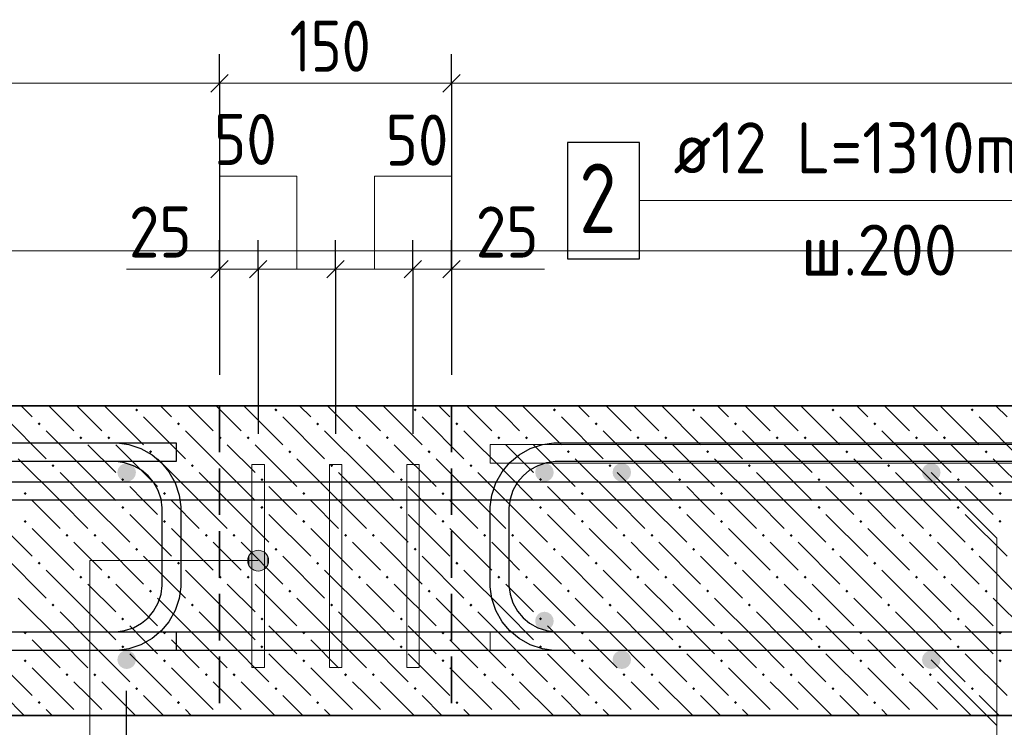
# Model space of a CAD drawing. Header units: millimetres. Extents: x 0 to 42000, y 0 to 29700.
# Tile 58 of 64: x 29885 to 34128, y 16807 to 19854. Entities that reach past the tile are written whole.
import ezdxf

# ---------------------------------------------------------------- set-up
doc = ezdxf.new("R2010")
doc.units = ezdxf.units.MM
doc.linetypes.add('______2', pattern=[270, 200, -70])
for name, color, linetype, lineweight in [('Standard', 7, 'Continuous', 25), ('ЖБ Перекрытие верхний уровень', 7, 'Continuous', 18), ('Обрамление П-обр. равн.', 7, 'Continuous', 25), ('Размерная линия_ общее', 7, 'Continuous', 13), ('Ребро вкладыша арматура S1', 7, 'Continuous', 25), ('Ребро вкладыша арматура поперечная AW', 52, 'Continuous', 25), ('Фоновоя арматура Х1', 7, 'Continuous', 25)]:
    doc.layers.add(name, color=color, linetype=linetype, lineweight=lineweight)
doc.styles.add('ISOCPEUR', font='txt')

msp = doc.modelspace()

# ---------------------------------------------------------------- hatches: boundary and pattern name
at = {"layer": 'Standard', "linetype": 'Continuous', "lineweight": 13, "transparency": 33554687}
for points in [[(30890.5, 17485.9), (30890.5, 17563.3), (30874.3, 17547.1)], [(30913, 17479.6), (30913, 17569.6), (30890.5, 17563.3)], [(30913, 17479.6), (30890.5, 17563.3), (30890.5, 17485.9)], [(30935.5, 17485.9), (30935.5, 17563.3), (30913, 17569.6)], [(30935.5, 17485.9), (30913, 17569.6), (30913, 17479.6)], [(30951.7, 17502.1), (30951.7, 17547.1), (30935.5, 17563.3)], [(30951.7, 17502.1), (30935.5, 17563.3), (30935.5, 17485.9)], [(30874.3, 17502.1), (30874.3, 17547.1), (30868, 17524.6)], [(30890.5, 17485.9), (30874.3, 17547.1), (30874.3, 17502.1)], [(30951.7, 17547.1), (30951.7, 17502.1), (30958, 17524.6)]]:
    msp.add_hatch(color=7, dxfattribs=at).paths.add_polyline_path(points)
at = {"layer": 'ЖБ Перекрытие верхний уровень', "linetype": 'Continuous', "lineweight": 18, "transparency": 33554687}
for points in [[(30382.8, 18173.5), (30389.3, 18180), (30395.8, 18173.5), (30389.3, 18167)], [(30982.8, 18173.5), (30989.3, 18180), (30995.8, 18173.5), (30989.3, 18167)], [(31582.8, 18173.5), (31589.3, 18180), (31595.8, 18173.5), (31589.3, 18167)], [(32182.8, 18173.5), (32189.3, 18180), (32195.8, 18173.5), (32189.3, 18167)], [(32782.8, 18173.5), (32789.3, 18180), (32795.8, 18173.5), (32789.3, 18167)], [(33382.8, 18173.5), (33389.3, 18180), (33395.8, 18173.5), (33389.3, 18167)], [(33982.8, 18173.5), (33989.3, 18180), (33995.8, 18173.5), (33989.3, 18167)], [(29962.8, 18113.5), (29969.3, 18120), (29975.8, 18113.5), (29969.3, 18107)], [(30562.8, 18113.5), (30569.3, 18120), (30575.8, 18113.5), (30569.3, 18107)], [(31162.8, 18113.5), (31169.3, 18120), (31175.8, 18113.5), (31169.3, 18107)], [(31762.8, 18113.5), (31769.3, 18120), (31775.8, 18113.5), (31769.3, 18107)], [(32362.8, 18113.5), (32369.3, 18120), (32375.8, 18113.5), (32369.3, 18107)], [(32962.8, 18113.5), (32969.3, 18120), (32975.8, 18113.5), (32969.3, 18107)], [(33562.8, 18113.5), (33569.3, 18120), (33575.8, 18113.5), (33569.3, 18107)], [(30142.8, 18053.5), (30149.3, 18060), (30155.8, 18053.5), (30149.3, 18047)], [(30262.8, 18053.5), (30269.3, 18060), (30275.8, 18053.5), (30269.3, 18047)], [(30742.8, 18053.5), (30749.3, 18060), (30755.8, 18053.5), (30749.3, 18047)], [(30862.8, 18053.5), (30869.3, 18060), (30875.8, 18053.5), (30869.3, 18047)], [(31342.8, 18053.5), (31349.3, 18060), (31355.8, 18053.5), (31349.3, 18047)], [(31462.8, 18053.5), (31469.3, 18060), (31475.8, 18053.5), (31469.3, 18047)], [(31942.8, 18053.5), (31949.3, 18060), (31955.8, 18053.5), (31949.3, 18047)], [(32062.8, 18053.5), (32069.3, 18060), (32075.8, 18053.5), (32069.3, 18047)], [(32542.8, 18053.5), (32549.3, 18060), (32555.8, 18053.5), (32549.3, 18047)], [(32662.8, 18053.5), (32669.3, 18060), (32675.8, 18053.5), (32669.3, 18047)], [(33142.8, 18053.5), (33149.3, 18060), (33155.8, 18053.5), (33149.3, 18047)], [(33262.8, 18053.5), (33269.3, 18060), (33275.8, 18053.5), (33269.3, 18047)], [(33742.8, 18053.5), (33749.3, 18060), (33755.8, 18053.5), (33749.3, 18047)], [(33862.8, 18053.5), (33869.3, 18060), (33875.8, 18053.5), (33869.3, 18047)], [(30442.8, 17993.5), (30449.3, 18000), (30455.8, 17993.5), (30449.3, 17987)], [(31042.8, 17993.5), (31049.3, 18000), (31055.8, 17993.5), (31049.3, 17987)], [(31642.8, 17993.5), (31649.3, 18000), (31655.8, 17993.5), (31649.3, 17987)], [(32242.8, 17993.5), (32249.3, 18000), (32255.8, 17993.5), (32249.3, 17987)], [(32842.8, 17993.5), (32849.3, 18000), (32855.8, 17993.5), (32849.3, 17987)], [(33442.8, 17993.5), (33449.3, 18000), (33455.8, 17993.5), (33449.3, 17987)], [(34042.8, 17993.5), (34049.3, 18000), (34055.8, 17993.5), (34049.3, 17987)], [(30022.8, 17933.5), (30029.3, 17940), (30035.8, 17933.5), (30029.3, 17927)], [(30622.8, 17933.5), (30629.3, 17940), (30635.8, 17933.5), (30629.3, 17927)], [(31222.8, 17933.5), (31229.3, 17940), (31235.8, 17933.5), (31229.3, 17927)], [(31822.8, 17933.5), (31829.3, 17940), (31835.8, 17933.5), (31829.3, 17927)], [(32422.8, 17933.5), (32429.3, 17940), (32435.8, 17933.5), (32429.3, 17927)], [(33022.8, 17933.5), (33029.3, 17940), (33035.8, 17933.5), (33029.3, 17927)], [(33622.8, 17933.5), (33629.3, 17940), (33635.8, 17933.5), (33629.3, 17927)], [(30322.8, 17873.5), (30329.3, 17880), (30335.8, 17873.5), (30329.3, 17867)], [(30922.8, 17873.5), (30929.3, 17880), (30935.8, 17873.5), (30929.3, 17867)], [(31522.8, 17873.5), (31529.3, 17880), (31535.8, 17873.5), (31529.3, 17867)], [(32122.8, 17873.5), (32129.3, 17880), (32135.8, 17873.5), (32129.3, 17867)], [(32722.8, 17873.5), (32729.3, 17880), (32735.8, 17873.5), (32729.3, 17867)], [(33322.8, 17873.5), (33329.3, 17880), (33335.8, 17873.5), (33329.3, 17867)], [(33922.8, 17873.5), (33929.3, 17880), (33935.8, 17873.5), (33929.3, 17867)], [(29902.8, 17813.5), (29909.3, 17820), (29915.8, 17813.5), (29909.3, 17807)], [(30502.8, 17813.5), (30509.3, 17820), (30515.8, 17813.5), (30509.3, 17807)], [(31102.8, 17813.5), (31109.3, 17820), (31115.8, 17813.5), (31109.3, 17807)], [(31702.8, 17813.5), (31709.3, 17820), (31715.8, 17813.5), (31709.3, 17807)], [(32302.8, 17813.5), (32309.3, 17820), (32315.8, 17813.5), (32309.3, 17807)], [(32902.8, 17813.5), (32909.3, 17820), (32915.8, 17813.5), (32909.3, 17807)], [(33502.8, 17813.5), (33509.3, 17820), (33515.8, 17813.5), (33509.3, 17807)], [(34102.8, 17813.5), (34109.3, 17820), (34115.8, 17813.5), (34109.3, 17807)], [(30322.8, 17753.5), (30329.3, 17760), (30335.8, 17753.5), (30329.3, 17747)], [(30922.8, 17753.5), (30929.3, 17760), (30935.8, 17753.5), (30929.3, 17747)], [(31522.8, 17753.5), (31529.3, 17760), (31535.8, 17753.5), (31529.3, 17747)], [(32122.8, 17753.5), (32129.3, 17760), (32135.8, 17753.5), (32129.3, 17747)], [(32722.8, 17753.5), (32729.3, 17760), (32735.8, 17753.5), (32729.3, 17747)], [(33322.8, 17753.5), (33329.3, 17760), (33335.8, 17753.5), (33329.3, 17747)], [(33922.8, 17753.5), (33929.3, 17760), (33935.8, 17753.5), (33929.3, 17747)], [(29902.8, 17693.5), (29909.3, 17700), (29915.8, 17693.5), (29909.3, 17687)], [(30502.8, 17693.5), (30509.3, 17700), (30515.8, 17693.5), (30509.3, 17687)], [(31102.8, 17693.5), (31109.3, 17700), (31115.8, 17693.5), (31109.3, 17687)], [(31702.8, 17693.5), (31709.3, 17700), (31715.8, 17693.5), (31709.3, 17687)], [(32302.8, 17693.5), (32309.3, 17700), (32315.8, 17693.5), (32309.3, 17687)], [(32902.8, 17693.5), (32909.3, 17700), (32915.8, 17693.5), (32909.3, 17687)], [(33502.8, 17693.5), (33509.3, 17700), (33515.8, 17693.5), (33509.3, 17687)], [(34102.8, 17693.5), (34109.3, 17700), (34115.8, 17693.5), (34109.3, 17687)], [(30082.8, 17633.5), (30089.3, 17640), (30095.8, 17633.5), (30089.3, 17627)], [(30202.8, 17633.5), (30209.3, 17640), (30215.8, 17633.5), (30209.3, 17627)], [(30682.8, 17633.5), (30689.3, 17640), (30695.8, 17633.5), (30689.3, 17627)], [(30802.8, 17633.5), (30809.3, 17640), (30815.8, 17633.5), (30809.3, 17627)], [(31282.8, 17633.5), (31289.3, 17640), (31295.8, 17633.5), (31289.3, 17627)], [(31402.8, 17633.5), (31409.3, 17640), (31415.8, 17633.5), (31409.3, 17627)], [(31882.8, 17633.5), (31889.3, 17640), (31895.8, 17633.5), (31889.3, 17627)], [(32002.8, 17633.5), (32009.3, 17640), (32015.8, 17633.5), (32009.3, 17627)], [(32482.8, 17633.5), (32489.3, 17640), (32495.8, 17633.5), (32489.3, 17627)], [(32602.8, 17633.5), (32609.3, 17640), (32615.8, 17633.5), (32609.3, 17627)], [(33082.8, 17633.5), (33089.3, 17640), (33095.8, 17633.5), (33089.3, 17627)], [(33202.8, 17633.5), (33209.3, 17640), (33215.8, 17633.5), (33209.3, 17627)], [(33682.8, 17633.5), (33689.3, 17640), (33695.8, 17633.5), (33689.3, 17627)], [(33802.8, 17633.5), (33809.3, 17640), (33815.8, 17633.5), (33809.3, 17627)], [(30382.8, 17573.5), (30389.3, 17580), (30395.8, 17573.5), (30389.3, 17567)], [(30982.8, 17573.5), (30989.3, 17580), (30995.8, 17573.5), (30989.3, 17567)], [(31582.8, 17573.5), (31589.3, 17580), (31595.8, 17573.5), (31589.3, 17567)], [(32182.8, 17573.5), (32189.3, 17580), (32195.8, 17573.5), (32189.3, 17567)], [(32782.8, 17573.5), (32789.3, 17580), (32795.8, 17573.5), (32789.3, 17567)], [(33382.8, 17573.5), (33389.3, 17580), (33395.8, 17573.5), (33389.3, 17567)], [(33982.8, 17573.5), (33989.3, 17580), (33995.8, 17573.5), (33989.3, 17567)], [(29962.8, 17513.5), (29969.3, 17520), (29975.8, 17513.5), (29969.3, 17507)], [(30562.8, 17513.5), (30569.3, 17520), (30575.8, 17513.5), (30569.3, 17507)], [(31162.8, 17513.5), (31169.3, 17520), (31175.8, 17513.5), (31169.3, 17507)], [(31762.8, 17513.5), (31769.3, 17520), (31775.8, 17513.5), (31769.3, 17507)], [(32362.8, 17513.5), (32369.3, 17520), (32375.8, 17513.5), (32369.3, 17507)], [(32962.8, 17513.5), (32969.3, 17520), (32975.8, 17513.5), (32969.3, 17507)], [(33562.8, 17513.5), (33569.3, 17520), (33575.8, 17513.5), (33569.3, 17507)], [(30142.8, 17453.5), (30149.3, 17460), (30155.8, 17453.5), (30149.3, 17447)], [(30262.8, 17453.5), (30269.3, 17460), (30275.8, 17453.5), (30269.3, 17447)], [(30742.8, 17453.5), (30749.3, 17460), (30755.8, 17453.5), (30749.3, 17447)], [(30862.8, 17453.5), (30869.3, 17460), (30875.8, 17453.5), (30869.3, 17447)], [(31342.8, 17453.5), (31349.3, 17460), (31355.8, 17453.5), (31349.3, 17447)], [(31462.8, 17453.5), (31469.3, 17460), (31475.8, 17453.5), (31469.3, 17447)], [(31942.8, 17453.5), (31949.3, 17460), (31955.8, 17453.5), (31949.3, 17447)], [(32062.8, 17453.5), (32069.3, 17460), (32075.8, 17453.5), (32069.3, 17447)], [(32542.8, 17453.5), (32549.3, 17460), (32555.8, 17453.5), (32549.3, 17447)], [(32662.8, 17453.5), (32669.3, 17460), (32675.8, 17453.5), (32669.3, 17447)], [(33142.8, 17453.5), (33149.3, 17460), (33155.8, 17453.5), (33149.3, 17447)], [(33262.8, 17453.5), (33269.3, 17460), (33275.8, 17453.5), (33269.3, 17447)], [(33742.8, 17453.5), (33749.3, 17460), (33755.8, 17453.5), (33749.3, 17447)], [(33862.8, 17453.5), (33869.3, 17460), (33875.8, 17453.5), (33869.3, 17447)], [(30442.8, 17393.5), (30449.3, 17400), (30455.8, 17393.5), (30449.3, 17387)], [(31042.8, 17393.5), (31049.3, 17400), (31055.8, 17393.5), (31049.3, 17387)], [(31642.8, 17393.5), (31649.3, 17400), (31655.8, 17393.5), (31649.3, 17387)], [(32242.8, 17393.5), (32249.3, 17400), (32255.8, 17393.5), (32249.3, 17387)], [(32842.8, 17393.5), (32849.3, 17400), (32855.8, 17393.5), (32849.3, 17387)], [(33442.8, 17393.5), (33449.3, 17400), (33455.8, 17393.5), (33449.3, 17387)], [(34042.8, 17393.5), (34049.3, 17400), (34055.8, 17393.5), (34049.3, 17387)], [(30022.8, 17333.5), (30029.3, 17340), (30035.8, 17333.5), (30029.3, 17327)], [(30622.8, 17333.5), (30629.3, 17340), (30635.8, 17333.5), (30629.3, 17327)], [(31222.8, 17333.5), (31229.3, 17340), (31235.8, 17333.5), (31229.3, 17327)], [(31822.8, 17333.5), (31829.3, 17340), (31835.8, 17333.5), (31829.3, 17327)], [(32422.8, 17333.5), (32429.3, 17340), (32435.8, 17333.5), (32429.3, 17327)], [(33022.8, 17333.5), (33029.3, 17340), (33035.8, 17333.5), (33029.3, 17327)], [(33622.8, 17333.5), (33629.3, 17340), (33635.8, 17333.5), (33629.3, 17327)], [(30322.8, 17273.5), (30329.3, 17280), (30335.8, 17273.5), (30329.3, 17267)], [(30922.8, 17273.5), (30929.3, 17280), (30935.8, 17273.5), (30929.3, 17267)], [(31522.8, 17273.5), (31529.3, 17280), (31535.8, 17273.5), (31529.3, 17267)], [(32122.8, 17273.5), (32129.3, 17280), (32135.8, 17273.5), (32129.3, 17267)], [(32722.8, 17273.5), (32729.3, 17280), (32735.8, 17273.5), (32729.3, 17267)], [(33322.8, 17273.5), (33329.3, 17280), (33335.8, 17273.5), (33329.3, 17267)], [(33922.8, 17273.5), (33929.3, 17280), (33935.8, 17273.5), (33929.3, 17267)], [(29902.8, 17213.5), (29909.3, 17220), (29915.8, 17213.5), (29909.3, 17207)], [(30502.8, 17213.5), (30509.3, 17220), (30515.8, 17213.5), (30509.3, 17207)], [(31102.8, 17213.5), (31109.3, 17220), (31115.8, 17213.5), (31109.3, 17207)], [(31702.8, 17213.5), (31709.3, 17220), (31715.8, 17213.5), (31709.3, 17207)], [(32302.8, 17213.5), (32309.3, 17220), (32315.8, 17213.5), (32309.3, 17207)], [(32902.8, 17213.5), (32909.3, 17220), (32915.8, 17213.5), (32909.3, 17207)], [(33502.8, 17213.5), (33509.3, 17220), (33515.8, 17213.5), (33509.3, 17207)], [(34102.8, 17213.5), (34109.3, 17220), (34115.8, 17213.5), (34109.3, 17207)], [(30322.8, 17153.5), (30329.3, 17160), (30335.8, 17153.5), (30329.3, 17147)], [(30922.8, 17153.5), (30929.3, 17160), (30935.8, 17153.5), (30929.3, 17147)], [(31522.8, 17153.5), (31529.3, 17160), (31535.8, 17153.5), (31529.3, 17147)], [(32122.8, 17153.5), (32129.3, 17160), (32135.8, 17153.5), (32129.3, 17147)], [(32722.8, 17153.5), (32729.3, 17160), (32735.8, 17153.5), (32729.3, 17147)], [(33322.8, 17153.5), (33329.3, 17160), (33335.8, 17153.5), (33329.3, 17147)], [(33922.8, 17153.5), (33929.3, 17160), (33935.8, 17153.5), (33929.3, 17147)], [(29902.8, 17093.5), (29909.3, 17100), (29915.8, 17093.5), (29909.3, 17087)], [(30502.8, 17093.5), (30509.3, 17100), (30515.8, 17093.5), (30509.3, 17087)], [(31102.8, 17093.5), (31109.3, 17100), (31115.8, 17093.5), (31109.3, 17087)], [(31702.8, 17093.5), (31709.3, 17100), (31715.8, 17093.5), (31709.3, 17087)], [(32302.8, 17093.5), (32309.3, 17100), (32315.8, 17093.5), (32309.3, 17087)], [(32902.8, 17093.5), (32909.3, 17100), (32915.8, 17093.5), (32909.3, 17087)], [(33502.8, 17093.5), (33509.3, 17100), (33515.8, 17093.5), (33509.3, 17087)], [(34102.8, 17093.5), (34109.3, 17100), (34115.8, 17093.5), (34109.3, 17087)], [(30082.8, 17033.5), (30089.3, 17040), (30095.8, 17033.5), (30089.3, 17027)], [(30202.8, 17033.5), (30209.3, 17040), (30215.8, 17033.5), (30209.3, 17027)], [(30682.8, 17033.5), (30689.3, 17040), (30695.8, 17033.5), (30689.3, 17027)], [(30802.8, 17033.5), (30809.3, 17040), (30815.8, 17033.5), (30809.3, 17027)], [(31282.8, 17033.5), (31289.3, 17040), (31295.8, 17033.5), (31289.3, 17027)], [(31402.8, 17033.5), (31409.3, 17040), (31415.8, 17033.5), (31409.3, 17027)], [(31882.8, 17033.5), (31889.3, 17040), (31895.8, 17033.5), (31889.3, 17027)], [(32002.8, 17033.5), (32009.3, 17040), (32015.8, 17033.5), (32009.3, 17027)], [(32482.8, 17033.5), (32489.3, 17040), (32495.8, 17033.5), (32489.3, 17027)], [(32602.8, 17033.5), (32609.3, 17040), (32615.8, 17033.5), (32609.3, 17027)], [(33082.8, 17033.5), (33089.3, 17040), (33095.8, 17033.5), (33089.3, 17027)], [(33202.8, 17033.5), (33209.3, 17040), (33215.8, 17033.5), (33209.3, 17027)], [(33682.8, 17033.5), (33689.3, 17040), (33695.8, 17033.5), (33689.3, 17027)], [(33802.8, 17033.5), (33809.3, 17040), (33815.8, 17033.5), (33809.3, 17027)], [(30382.8, 16973.5), (30389.3, 16980), (30395.8, 16973.5), (30389.3, 16967)], [(30982.8, 16973.5), (30989.3, 16980), (30995.8, 16973.5), (30989.3, 16967)], [(31582.8, 16973.5), (31589.3, 16980), (31595.8, 16973.5), (31589.3, 16967)], [(32182.8, 16973.5), (32189.3, 16980), (32195.8, 16973.5), (32189.3, 16967)], [(32782.8, 16973.5), (32789.3, 16980), (32795.8, 16973.5), (32789.3, 16967)], [(33382.8, 16973.5), (33389.3, 16980), (33395.8, 16973.5), (33389.3, 16967)], [(33982.8, 16973.5), (33989.3, 16980), (33995.8, 16973.5), (33989.3, 16967)], [(29962.8, 16913.5), (29969.3, 16920), (29975.8, 16913.5), (29969.3, 16907)], [(30562.8, 16913.5), (30569.3, 16920), (30575.8, 16913.5), (30569.3, 16907)], [(31162.8, 16913.5), (31169.3, 16920), (31175.8, 16913.5), (31169.3, 16907)], [(31762.8, 16913.5), (31769.3, 16920), (31775.8, 16913.5), (31769.3, 16907)], [(32362.8, 16913.5), (32369.3, 16920), (32375.8, 16913.5), (32369.3, 16907)], [(32962.8, 16913.5), (32969.3, 16920), (32975.8, 16913.5), (32969.3, 16907)], [(33562.8, 16913.5), (33569.3, 16920), (33575.8, 16913.5), (33569.3, 16907)], [(30147.3, 16858), (30149.3, 16860), (30151.4, 16858)], [(30267.3, 16858), (30269.3, 16860), (30271.4, 16858)], [(30747.3, 16858), (30749.3, 16860), (30751.4, 16858)], [(30867.3, 16858), (30869.3, 16860), (30871.4, 16858)], [(31347.3, 16858), (31349.3, 16860), (31351.4, 16858)], [(31467.3, 16858), (31469.3, 16860), (31471.4, 16858)], [(31947.3, 16858), (31949.3, 16860), (31951.4, 16858)], [(32067.3, 16858), (32069.3, 16860), (32071.4, 16858)], [(32547.3, 16858), (32549.3, 16860), (32551.4, 16858)], [(32667.3, 16858), (32669.3, 16860), (32671.4, 16858)], [(33147.3, 16858), (33149.3, 16860), (33151.4, 16858)], [(33267.3, 16858), (33269.3, 16860), (33271.4, 16858)], [(33747.3, 16858), (33749.3, 16860), (33751.4, 16858)], [(33867.3, 16858), (33869.3, 16860), (33871.4, 16858)]]:
    msp.add_hatch(color=7, dxfattribs=at).paths.add_polyline_path(points, flags=16)
at = {"layer": 'Фоновоя арматура Х1', "linetype": 'Continuous', "lineweight": 18, "transparency": 33554687}
for points in [[(30386.3, 17904.6), (30383.3, 17919.9), (30374.6, 17932.9), (30361.6, 17941.6), (30346.3, 17944.6), (30331, 17941.6), (30318, 17932.9), (30309.4, 17919.9), (30306.3, 17904.6), (30309.4, 17889.3), (30318, 17876.3), (30331, 17867.7), (30346.3, 17864.6), (30361.6, 17867.7), (30374.6, 17876.3), (30383.3, 17889.3)], [(32186.3, 17904.6), (32183.3, 17919.9), (32174.6, 17932.9), (32161.6, 17941.6), (32146.3, 17944.6), (32131, 17941.6), (32118, 17932.9), (32109.4, 17919.9), (32106.3, 17904.6), (32109.4, 17889.3), (32118, 17876.3), (32131, 17867.7), (32146.3, 17864.6), (32161.6, 17867.7), (32174.6, 17876.3), (32183.3, 17889.3)], [(32519.7, 17904.6), (32516.6, 17919.9), (32507.9, 17932.9), (32495, 17941.6), (32479.7, 17944.6), (32464.3, 17941.6), (32451.4, 17932.9), (32442.7, 17919.9), (32439.7, 17904.6), (32442.7, 17889.3), (32451.4, 17876.3), (32464.3, 17867.7), (32479.7, 17864.6), (32495, 17867.7), (32507.9, 17876.3), (32516.6, 17889.3)], [(33853, 17904.6), (33849.9, 17919.9), (33841.3, 17932.9), (33828.3, 17941.6), (33813, 17944.6), (33797.7, 17941.6), (33784.7, 17932.9), (33776, 17919.9), (33773, 17904.6), (33776, 17889.3), (33784.7, 17876.3), (33797.7, 17867.7), (33813, 17864.6), (33828.3, 17867.7), (33841.3, 17876.3), (33849.9, 17889.3)], [(32186.3, 17264.6), (32183.3, 17279.9), (32174.6, 17292.9), (32161.6, 17301.6), (32146.3, 17304.6), (32131, 17301.6), (32118, 17292.9), (32109.4, 17279.9), (32106.3, 17264.6), (32109.4, 17249.3), (32118, 17236.3), (32131, 17227.7), (32146.3, 17224.6), (32161.6, 17227.7), (32174.6, 17236.3), (32183.3, 17249.3)], [(30386.3, 17098), (30383.3, 17113.3), (30374.6, 17126.2), (30361.6, 17134.9), (30346.3, 17138), (30331, 17134.9), (30318, 17126.2), (30309.4, 17113.3), (30306.3, 17098), (30309.4, 17082.6), (30318, 17069.7), (30331, 17061), (30346.3, 17058), (30361.6, 17061), (30374.6, 17069.7), (30383.3, 17082.6)], [(32519.7, 17098), (32516.6, 17113.3), (32507.9, 17126.2), (32495, 17134.9), (32479.7, 17138), (32464.3, 17134.9), (32451.4, 17126.2), (32442.7, 17113.3), (32439.7, 17098), (32442.7, 17082.6), (32451.4, 17069.7), (32464.3, 17061), (32479.7, 17058), (32495, 17061), (32507.9, 17069.7), (32516.6, 17082.6)], [(33853, 17098), (33849.9, 17113.3), (33841.3, 17126.2), (33828.3, 17134.9), (33813, 17138), (33797.7, 17134.9), (33784.7, 17126.2), (33776, 17113.3), (33773, 17098), (33776, 17082.6), (33784.7, 17069.7), (33797.7, 17061), (33813, 17058), (33828.3, 17061), (33841.3, 17069.7), (33849.9, 17082.6)]]:
    msp.add_hatch(color=7, dxfattribs=at).paths.add_polyline_path(points)

# ---------------------------------------------------------------- linework, layer by layer
at = {"layer": 'Standard', "color": 251, "linetype": 'Continuous', "lineweight": 13, "true_color": 0x656565, "transparency": 33554687}
for p, q in [((30746.3, 18779.7), (30346.3, 18779.7)), ((32146.3, 18779.7), (31746.3, 18779.7))]:
    msp.add_line(p, q, dxfattribs=at)
at = {"layer": 'Standard', "color": 7, "linetype": '______2', "lineweight": 35, "transparency": 33554687}
for p, q in [((30746.3, 18191.3), (30746.3, 16858)), ((31746.3, 18191.3), (31746.3, 16858))]:
    msp.add_line(p, q, dxfattribs=at)
at = {"layer": 'Standard', "color": 7, "linetype": 'Continuous', "lineweight": 13, "transparency": 33554687}
for p, q in [((30913, 17569.6), (30913, 17569.6)), ((30868, 17524.6), (30868, 17524.6)), ((30958, 17524.6), (30958, 17524.6)), ((30913, 17479.6), (30913, 17479.6))]:
    msp.add_line(p, q, dxfattribs=at)
at = {"layer": 'Standard', "color": 251, "linetype": 'Continuous', "lineweight": 13, "true_color": 0x656565, "transparency": 33554687}
for points in [[(31079.2, 18779.7), (31079.2, 19179.7), (30745.8, 19179.7)], [(31413.5, 18779.7), (31413.5, 19179.7), (31746.8, 19179.7)]]:
    msp.add_lwpolyline(points, dxfattribs=at)
at = {"layer": 'Standard', "color": 7, "linetype": 'Continuous', "lineweight": 13, "transparency": 33554687}
for points in [[(34701.2, 17991.3), (34701.2, 19074.6), (32556.2, 19074.6)], [(33813, 17904.6), (34095.8, 17621.8), (34095.8, 16681.8)], [(30913, 17524.6), (30187.6, 17524.6), (30187.6, 15094.6), (32348.6, 15094.6)], [(33813, 17098), (34095.8, 16815.1), (34095.8, 15894.6), (32413.7, 15894.6)]]:
    msp.add_lwpolyline(points, dxfattribs=at)
at = {"layer": 'Standard', "color": 254, "linetype": 'Continuous', "lineweight": 18, "true_color": 0xc4c4ff, "transparency": 33554687}
msp.add_lwpolyline([(20993.5, 16191.3), (39432.5, 16191.3), (39432.5, 18858), (20993.5, 18858), (20993.5, 16191.3)], dxfattribs=at)
at = {"layer": 'Standard', "color": 7, "linetype": 'Continuous', "lineweight": 13, "transparency": 33554687}
msp.add_circle((30913, 17524.6), 45, dxfattribs=at)
at = {"layer": 'ЖБ Перекрытие верхний уровень', "color": 7, "linetype": 'Continuous', "lineweight": 35, "transparency": 33554687}
for p, q in [((38765.8, 18191.3), (25079.7, 18191.3)), ((25079.7, 16858), (38765.8, 16858))]:
    msp.add_line(p, q, dxfattribs=at)
at = {"layer": 'ЖБ Перекрытие верхний уровень', "color": 9, "linetype": 'Continuous', "lineweight": 18, "true_color": 0xc7c7c7, "transparency": 33554687}
for p, q in [((29891.5, 18191.3), (29939.3, 18143.5)), ((30011.5, 18191.3), (30119.3, 18083.5)), ((30179.3, 18143.5), (30131.5, 18191.3)), ((30251.5, 18191.3), (30419.3, 18023.5)), ((30491.5, 18191.3), (30539.3, 18143.5)), ((30611.5, 18191.3), (30719.3, 18083.5)), ((30779.3, 18143.5), (30731.5, 18191.3)), ((30851.5, 18191.3), (31019.3, 18023.5)), ((31091.5, 18191.3), (31139.3, 18143.5)), ((31211.5, 18191.3), (31319.3, 18083.5)), ((31379.3, 18143.5), (31331.5, 18191.3)), ((31451.5, 18191.3), (31619.3, 18023.5)), ((31691.5, 18191.3), (31739.3, 18143.5)), ((31811.5, 18191.3), (31919.3, 18083.5)), ((31979.3, 18143.5), (31931.5, 18191.3)), ((32051.5, 18191.3), (32219.3, 18023.5)), ((32291.5, 18191.3), (32339.3, 18143.5)), ((32411.5, 18191.3), (32519.3, 18083.5)), ((32579.3, 18143.5), (32531.5, 18191.3)), ((32651.5, 18191.3), (32819.3, 18023.5)), ((32891.5, 18191.3), (32939.3, 18143.5)), ((33011.5, 18191.3), (33119.3, 18083.5)), ((33179.3, 18143.5), (33131.5, 18191.3)), ((33251.5, 18191.3), (33419.3, 18023.5)), ((33491.5, 18191.3), (33539.3, 18143.5)), ((33611.5, 18191.3), (33719.3, 18083.5)), ((33779.3, 18143.5), (33731.5, 18191.3)), ((33851.5, 18191.3), (34019.3, 18023.5)), ((34091.5, 18191.3), (34139.3, 18143.5)), ((29819.3, 18143.5), (29999.3, 17963.5)), ((30239.3, 18083.5), (30179.3, 18143.5)), ((30419.3, 18143.5), (30599.3, 17963.5)), ((30839.3, 18083.5), (30779.3, 18143.5)), ((31019.3, 18143.5), (31199.3, 17963.5)), ((31439.3, 18083.5), (31379.3, 18143.5)), ((31619.3, 18143.5), (31799.3, 17963.5)), ((32039.3, 18083.5), (31979.3, 18143.5)), ((32219.3, 18143.5), (32399.3, 17963.5)), ((32639.3, 18083.5), (32579.3, 18143.5)), ((32819.3, 18143.5), (32999.3, 17963.5)), ((33239.3, 18083.5), (33179.3, 18143.5)), ((33419.3, 18143.5), (33599.3, 17963.5)), ((33839.3, 18083.5), (33779.3, 18143.5)), ((34019.3, 18143.5), (34199.3, 17963.5)), ((30179.3, 17903.5), (29999.3, 18083.5)), ((30779.3, 17903.5), (30599.3, 18083.5)), ((31379.3, 17903.5), (31199.3, 18083.5)), ((31979.3, 17903.5), (31799.3, 18083.5)), ((32579.3, 17903.5), (32399.3, 18083.5)), ((33179.3, 17903.5), (32999.3, 18083.5)), ((33779.3, 17903.5), (33599.3, 18083.5)), ((30179.3, 18023.5), (30299.3, 17903.5)), ((30299.3, 18023.5), (30479.3, 17843.5)), ((30779.3, 18023.5), (30899.3, 17903.5)), ((30899.3, 18023.5), (31079.3, 17843.5)), ((31379.3, 18023.5), (31499.3, 17903.5)), ((31499.3, 18023.5), (31679.3, 17843.5)), ((31979.3, 18023.5), (32099.3, 17903.5)), ((32099.3, 18023.5), (32279.3, 17843.5)), ((32579.3, 18023.5), (32699.3, 17903.5)), ((32699.3, 18023.5), (32879.3, 17843.5)), ((33179.3, 18023.5), (33299.3, 17903.5)), ((33299.3, 18023.5), (33479.3, 17843.5)), ((33779.3, 18023.5), (33899.3, 17903.5)), ((33899.3, 18023.5), (34079.3, 17843.5)), ((30059.3, 17783.5), (29879.3, 17963.5)), ((30659.3, 17783.5), (30479.3, 17963.5)), ((31259.3, 17783.5), (31079.3, 17963.5)), ((31859.3, 17783.5), (31679.3, 17963.5)), ((32459.3, 17783.5), (32279.3, 17963.5)), ((33059.3, 17783.5), (32879.3, 17963.5)), ((33659.3, 17783.5), (33479.3, 17963.5)), ((34259.3, 17783.5), (34079.3, 17963.5)), ((30059.3, 17903.5), (30179.3, 17783.5)), ((30179.3, 17903.5), (30299.3, 17783.5)), ((30659.3, 17903.5), (30779.3, 17783.5)), ((30779.3, 17903.5), (30899.3, 17783.5)), ((31259.3, 17903.5), (31379.3, 17783.5)), ((31379.3, 17903.5), (31499.3, 17783.5)), ((31859.3, 17903.5), (31979.3, 17783.5)), ((31979.3, 17903.5), (32099.3, 17783.5)), ((32459.3, 17903.5), (32579.3, 17783.5)), ((32579.3, 17903.5), (32699.3, 17783.5)), ((33059.3, 17903.5), (33179.3, 17783.5)), ((33179.3, 17903.5), (33299.3, 17783.5)), ((33659.3, 17903.5), (33779.3, 17783.5)), ((33779.3, 17903.5), (33899.3, 17783.5)), ((30419.3, 17783.5), (30359.3, 17843.5)), ((31019.3, 17783.5), (30959.3, 17843.5)), ((31619.3, 17783.5), (31559.3, 17843.5)), ((32219.3, 17783.5), (32159.3, 17843.5)), ((32819.3, 17783.5), (32759.3, 17843.5)), ((33419.3, 17783.5), (33359.3, 17843.5)), ((34019.3, 17783.5), (33959.3, 17843.5)), ((29939.3, 17783.5), (30059.3, 17663.5)), ((30059.3, 17783.5), (30179.3, 17663.5)), ((30179.3, 17783.5), (30359.3, 17603.5)), ((30479.3, 17723.5), (30419.3, 17783.5)), ((30539.3, 17783.5), (30659.3, 17663.5)), ((30659.3, 17783.5), (30779.3, 17663.5)), ((30779.3, 17783.5), (30959.3, 17603.5)), ((31079.3, 17723.5), (31019.3, 17783.5)), ((31139.3, 17783.5), (31259.3, 17663.5)), ((31259.3, 17783.5), (31379.3, 17663.5)), ((31379.3, 17783.5), (31559.3, 17603.5)), ((31679.3, 17723.5), (31619.3, 17783.5)), ((31739.3, 17783.5), (31859.3, 17663.5)), ((31859.3, 17783.5), (31979.3, 17663.5)), ((31979.3, 17783.5), (32159.3, 17603.5)), ((32279.3, 17723.5), (32219.3, 17783.5)), ((32339.3, 17783.5), (32459.3, 17663.5)), ((32459.3, 17783.5), (32579.3, 17663.5)), ((32579.3, 17783.5), (32759.3, 17603.5)), ((32879.3, 17723.5), (32819.3, 17783.5)), ((32939.3, 17783.5), (33059.3, 17663.5)), ((33059.3, 17783.5), (33179.3, 17663.5)), ((33179.3, 17783.5), (33359.3, 17603.5)), ((33479.3, 17723.5), (33419.3, 17783.5)), ((33539.3, 17783.5), (33659.3, 17663.5)), ((33659.3, 17783.5), (33779.3, 17663.5)), ((33779.3, 17783.5), (33959.3, 17603.5)), ((34079.3, 17723.5), (34019.3, 17783.5)), ((29759.3, 17723.5), (29939.3, 17543.5)), ((30359.3, 17723.5), (30539.3, 17543.5)), ((30959.3, 17723.5), (31139.3, 17543.5)), ((31559.3, 17723.5), (31739.3, 17543.5)), ((32159.3, 17723.5), (32339.3, 17543.5)), ((32759.3, 17723.5), (32939.3, 17543.5)), ((33359.3, 17723.5), (33539.3, 17543.5)), ((33959.3, 17723.5), (34139.3, 17543.5)), ((29939.3, 17663.5), (30119.3, 17483.5)), ((30539.3, 17663.5), (30719.3, 17483.5)), ((31139.3, 17663.5), (31319.3, 17483.5)), ((31739.3, 17663.5), (31919.3, 17483.5)), ((32339.3, 17663.5), (32519.3, 17483.5)), ((32939.3, 17663.5), (33119.3, 17483.5)), ((33539.3, 17663.5), (33719.3, 17483.5)), ((30179.3, 17543.5), (30119.3, 17603.5)), ((30239.3, 17603.5), (30419.3, 17423.5)), ((30779.3, 17543.5), (30719.3, 17603.5)), ((30839.3, 17603.5), (31019.3, 17423.5)), ((31379.3, 17543.5), (31319.3, 17603.5)), ((31439.3, 17603.5), (31619.3, 17423.5)), ((31979.3, 17543.5), (31919.3, 17603.5)), ((32039.3, 17603.5), (32219.3, 17423.5)), ((32579.3, 17543.5), (32519.3, 17603.5)), ((32639.3, 17603.5), (32819.3, 17423.5)), ((33179.3, 17543.5), (33119.3, 17603.5)), ((33239.3, 17603.5), (33419.3, 17423.5)), ((33779.3, 17543.5), (33719.3, 17603.5)), ((33839.3, 17603.5), (34019.3, 17423.5)), ((29819.3, 17543.5), (29999.3, 17363.5)), ((30239.3, 17483.5), (30179.3, 17543.5)), ((30419.3, 17543.5), (30599.3, 17363.5)), ((30839.3, 17483.5), (30779.3, 17543.5)), ((31019.3, 17543.5), (31199.3, 17363.5)), ((31439.3, 17483.5), (31379.3, 17543.5)), ((31619.3, 17543.5), (31799.3, 17363.5)), ((32039.3, 17483.5), (31979.3, 17543.5)), ((32219.3, 17543.5), (32399.3, 17363.5)), ((32639.3, 17483.5), (32579.3, 17543.5)), ((32819.3, 17543.5), (32999.3, 17363.5)), ((33239.3, 17483.5), (33179.3, 17543.5)), ((33419.3, 17543.5), (33599.3, 17363.5)), ((33839.3, 17483.5), (33779.3, 17543.5)), ((34019.3, 17543.5), (34199.3, 17363.5)), ((30179.3, 17303.5), (29999.3, 17483.5)), ((30779.3, 17303.5), (30599.3, 17483.5)), ((31379.3, 17303.5), (31199.3, 17483.5)), ((31979.3, 17303.5), (31799.3, 17483.5)), ((32579.3, 17303.5), (32399.3, 17483.5)), ((33179.3, 17303.5), (32999.3, 17483.5)), ((33779.3, 17303.5), (33599.3, 17483.5)), ((30179.3, 17423.5), (30299.3, 17303.5)), ((30299.3, 17423.5), (30479.3, 17243.5)), ((30779.3, 17423.5), (30899.3, 17303.5)), ((30899.3, 17423.5), (31079.3, 17243.5)), ((31379.3, 17423.5), (31499.3, 17303.5)), ((31499.3, 17423.5), (31679.3, 17243.5)), ((31979.3, 17423.5), (32099.3, 17303.5)), ((32099.3, 17423.5), (32279.3, 17243.5)), ((32579.3, 17423.5), (32699.3, 17303.5)), ((32699.3, 17423.5), (32879.3, 17243.5)), ((33179.3, 17423.5), (33299.3, 17303.5)), ((33299.3, 17423.5), (33479.3, 17243.5)), ((33779.3, 17423.5), (33899.3, 17303.5)), ((33899.3, 17423.5), (34079.3, 17243.5)), ((30059.3, 17183.5), (29879.3, 17363.5)), ((30659.3, 17183.5), (30479.3, 17363.5)), ((31259.3, 17183.5), (31079.3, 17363.5)), ((31859.3, 17183.5), (31679.3, 17363.5)), ((32459.3, 17183.5), (32279.3, 17363.5)), ((33059.3, 17183.5), (32879.3, 17363.5)), ((33659.3, 17183.5), (33479.3, 17363.5)), ((34259.3, 17183.5), (34079.3, 17363.5)), ((30059.3, 17303.5), (30179.3, 17183.5)), ((30179.3, 17303.5), (30299.3, 17183.5)), ((30659.3, 17303.5), (30779.3, 17183.5)), ((30779.3, 17303.5), (30899.3, 17183.5)), ((31259.3, 17303.5), (31379.3, 17183.5)), ((31379.3, 17303.5), (31499.3, 17183.5)), ((31859.3, 17303.5), (31979.3, 17183.5)), ((31979.3, 17303.5), (32099.3, 17183.5)), ((32459.3, 17303.5), (32579.3, 17183.5)), ((32579.3, 17303.5), (32699.3, 17183.5)), ((33059.3, 17303.5), (33179.3, 17183.5)), ((33179.3, 17303.5), (33299.3, 17183.5)), ((33659.3, 17303.5), (33779.3, 17183.5)), ((33779.3, 17303.5), (33899.3, 17183.5)), ((30419.3, 17183.5), (30359.3, 17243.5)), ((31019.3, 17183.5), (30959.3, 17243.5)), ((31619.3, 17183.5), (31559.3, 17243.5)), ((32219.3, 17183.5), (32159.3, 17243.5)), ((32819.3, 17183.5), (32759.3, 17243.5)), ((33419.3, 17183.5), (33359.3, 17243.5)), ((34019.3, 17183.5), (33959.3, 17243.5)), ((29939.3, 17183.5), (30059.3, 17063.5)), ((30059.3, 17183.5), (30179.3, 17063.5)), ((30179.3, 17183.5), (30359.3, 17003.5)), ((30479.3, 17123.5), (30419.3, 17183.5)), ((30539.3, 17183.5), (30659.3, 17063.5)), ((30659.3, 17183.5), (30779.3, 17063.5)), ((30779.3, 17183.5), (30959.3, 17003.5)), ((31079.3, 17123.5), (31019.3, 17183.5)), ((31139.3, 17183.5), (31259.3, 17063.5)), ((31259.3, 17183.5), (31379.3, 17063.5)), ((31379.3, 17183.5), (31559.3, 17003.5)), ((31679.3, 17123.5), (31619.3, 17183.5)), ((31739.3, 17183.5), (31859.3, 17063.5)), ((31859.3, 17183.5), (31979.3, 17063.5)), ((31979.3, 17183.5), (32159.3, 17003.5)), ((32279.3, 17123.5), (32219.3, 17183.5)), ((32339.3, 17183.5), (32459.3, 17063.5)), ((32459.3, 17183.5), (32579.3, 17063.5)), ((32579.3, 17183.5), (32759.3, 17003.5)), ((32879.3, 17123.5), (32819.3, 17183.5)), ((32939.3, 17183.5), (33059.3, 17063.5)), ((33059.3, 17183.5), (33179.3, 17063.5)), ((33179.3, 17183.5), (33359.3, 17003.5)), ((33479.3, 17123.5), (33419.3, 17183.5)), ((33539.3, 17183.5), (33659.3, 17063.5)), ((33659.3, 17183.5), (33779.3, 17063.5)), ((33779.3, 17183.5), (33959.3, 17003.5)), ((34079.3, 17123.5), (34019.3, 17183.5)), ((29759.3, 17123.5), (29939.3, 16943.5)), ((30359.3, 17123.5), (30539.3, 16943.5)), ((30959.3, 17123.5), (31139.3, 16943.5)), ((31559.3, 17123.5), (31739.3, 16943.5)), ((32159.3, 17123.5), (32339.3, 16943.5)), ((32759.3, 17123.5), (32939.3, 16943.5)), ((33359.3, 17123.5), (33539.3, 16943.5)), ((33959.3, 17123.5), (34139.3, 16943.5)), ((29939.3, 17063.5), (30119.3, 16883.5)), ((30539.3, 17063.5), (30719.3, 16883.5)), ((31139.3, 17063.5), (31319.3, 16883.5)), ((31739.3, 17063.5), (31919.3, 16883.5)), ((32339.3, 17063.5), (32519.3, 16883.5)), ((32939.3, 17063.5), (33119.3, 16883.5)), ((33539.3, 17063.5), (33719.3, 16883.5)), ((30179.3, 16943.5), (30119.3, 17003.5)), ((30239.3, 17003.5), (30384.9, 16858)), ((30779.3, 16943.5), (30719.3, 17003.5)), ((30839.3, 17003.5), (30984.9, 16858)), ((31379.3, 16943.5), (31319.3, 17003.5)), ((31439.3, 17003.5), (31584.9, 16858)), ((31979.3, 16943.5), (31919.3, 17003.5)), ((32039.3, 17003.5), (32184.9, 16858)), ((32579.3, 16943.5), (32519.3, 17003.5)), ((32639.3, 17003.5), (32784.9, 16858)), ((33179.3, 16943.5), (33119.3, 17003.5)), ((33239.3, 17003.5), (33384.9, 16858)), ((33779.3, 16943.5), (33719.3, 17003.5)), ((33839.3, 17003.5), (33984.9, 16858)), ((29819.3, 16943.5), (29904.9, 16858)), ((30239.3, 16883.5), (30179.3, 16943.5)), ((30419.3, 16943.5), (30504.9, 16858)), ((30839.3, 16883.5), (30779.3, 16943.5)), ((31019.3, 16943.5), (31104.9, 16858)), ((31439.3, 16883.5), (31379.3, 16943.5)), ((31619.3, 16943.5), (31704.9, 16858)), ((32039.3, 16883.5), (31979.3, 16943.5)), ((32219.3, 16943.5), (32304.9, 16858)), ((32639.3, 16883.5), (32579.3, 16943.5)), ((32819.3, 16943.5), (32904.9, 16858)), ((33239.3, 16883.5), (33179.3, 16943.5)), ((33419.3, 16943.5), (33504.9, 16858)), ((33839.3, 16883.5), (33779.3, 16943.5)), ((34019.3, 16943.5), (34104.9, 16858)), ((30024.9, 16858), (29999.3, 16883.5)), ((30624.9, 16858), (30599.3, 16883.5)), ((31224.9, 16858), (31199.3, 16883.5)), ((31824.9, 16858), (31799.3, 16883.5)), ((32424.9, 16858), (32399.3, 16883.5)), ((33024.9, 16858), (32999.3, 16883.5)), ((33624.9, 16858), (33599.3, 16883.5))]:
    msp.add_line(p, q, dxfattribs=at)
at = {"layer": 'Обрамление П-обр. равн.', "color": 7, "linetype": 'Continuous', "lineweight": 25, "transparency": 33554687}
msp.add_lwpolyline([(32246.2, 18824.6), (32556.2, 18824.6), (32556.2, 19324.6), (32246.2, 19324.6), (32246.2, 18824.6)], dxfattribs=at)
at = {"layer": 'Обрамление П-обр. равн.', "color": 38, "linetype": 'Continuous', "lineweight": 25, "true_color": 0x5f1e0f, "transparency": 33554687}
for points in [[(25513.1, 18031.3), (30559.7, 18031.3), (30559.7, 17951.3)], [(26499.7, 18031.3), (30305.2, 18031.3), (30355.5, 18024.3), (30407.7, 18007.1), (30455.8, 17980.1), (30495.4, 17947), (30528.5, 17907.4), (30555.4, 17859.3), (30572.7, 17807.1), (30579.7, 17756.9), (30579.7, 17412.4), (30572.7, 17362.2), (30555.4, 17309.9), (30528.5, 17261.8), (30495.4, 17222.2), (30455.8, 17189.1), (30407.7, 17162.2), (30355.5, 17144.9), (30305.2, 17138), (26499.7, 17138)], [(35993, 17138), (32187.4, 17138), (32137.2, 17144.9), (32084.9, 17162.2), (32036.8, 17189.1), (31997.2, 17222.2), (31964.1, 17261.8), (31937.2, 17309.9), (31920, 17362.2), (31913, 17412.4), (31913, 17756.9), (31920, 17807.1), (31937.2, 17859.3), (31964.1, 17907.4), (31997.2, 17947), (32036.8, 17980.1), (32084.9, 18007.1), (32137.2, 18024.3), (32187.4, 18031.3), (35993, 18031.3)], [(30559.7, 17951.3), (25518.6, 17951.3)], [(26499.7, 17218), (30299.7, 17218), (30337.3, 17223.2), (30375.3, 17235.7), (30410.2, 17255.3), (30438.6, 17279), (30462.3, 17307.4), (30481.9, 17342.3), (30494.4, 17380.3), (30499.7, 17417.9), (30499.7, 17751.3), (30494.4, 17788.9), (30481.9, 17827), (30462.3, 17861.9), (30438.6, 17890.2), (30410.2, 17914), (30375.3, 17933.5), (30337.3, 17946.1), (30299.7, 17951.3), (26499.7, 17951.3)], [(35993, 17951.3), (32193, 17951.3), (32155.4, 17946.1), (32117.3, 17933.5), (32082.4, 17914), (32054, 17890.2), (32030.3, 17861.9), (32010.8, 17827), (31998.2, 17788.9), (31993, 17751.3), (31993, 17417.9), (31998.2, 17380.3), (32010.8, 17342.3), (32030.3, 17307.4), (32054, 17279), (32082.4, 17255.3), (32117.3, 17235.7), (32155.4, 17223.2), (32193, 17218), (35993, 17218)], [(25518.6, 17218), (30559.7, 17218), (30559.7, 17138), (25513.1, 17138)]]:
    msp.add_lwpolyline(points, dxfattribs=at)
at = {"layer": 'Размерная линия_ общее', "color": 251, "linetype": 'Continuous', "lineweight": -3, "true_color": 0x656565, "transparency": 33554687}
for p, q in [((30746.3, 19579.7), (30746.3, 19704.7)), ((31746.3, 19579.7), (31746.3, 19704.7)), ((30746.3, 19579.7), (30746.3, 19454.7)), ((30746.3, 19579.7), (30746.3, 18324.6)), ((31746.3, 19579.7), (31746.3, 19454.7)), ((31746.3, 19579.7), (31746.3, 18324.6)), ((30746.3, 18779.7), (30746.3, 18904.7)), ((30913, 18779.7), (30913, 18904.7)), ((31246.3, 18779.7), (31246.3, 18904.7)), ((31579.7, 18779.7), (31579.7, 18904.7)), ((31746.3, 18779.7), (31746.3, 18904.7)), ((30746.3, 18779.7), (30746.3, 18654.7)), ((30746.3, 18779.7), (30746.3, 18324.6)), ((30913, 18779.7), (30913, 18654.7)), ((30913, 18779.7), (30913, 18071.3)), ((31246.3, 18779.7), (31246.3, 18654.7)), ((31246.3, 18779.7), (31246.3, 18071.3)), ((31579.7, 18779.7), (31579.7, 18654.7)), ((31579.7, 18779.7), (31579.7, 18071.3)), ((31746.3, 18779.7), (31746.3, 18654.7)), ((31746.3, 18779.7), (31746.3, 18324.6))]:
    msp.add_line(p, q, dxfattribs=at)
at = {"layer": 'Размерная линия_ общее', "color": 251, "linetype": 'Continuous', "lineweight": 25, "true_color": 0x656565, "transparency": 33554687}
for p, q in [((30708.8, 19542.2), (30783.8, 19617.2)), ((31708.8, 19542.2), (31783.8, 19617.2)), ((30708.8, 18742.2), (30783.8, 18817.2)), ((30875.5, 18742.2), (30950.5, 18817.2)), ((31208.8, 18742.2), (31283.8, 18817.2)), ((31542.2, 18742.2), (31617.2, 18817.2)), ((31708.8, 18742.2), (31783.8, 18817.2))]:
    msp.add_line(p, q, dxfattribs=at)
at = {"layer": 'Размерная линия_ общее', "color": 251, "linetype": 'Continuous', "lineweight": 13, "true_color": 0x656565, "transparency": 33554687}
for p, q in [((25413, 19579.7), (30746.3, 19579.7)), ((30746.3, 19579.7), (31746.3, 19579.7)), ((31746.3, 19579.7), (38413, 19579.7)), ((30746.3, 18779.7), (30671.3, 18779.7)), ((30746.3, 18779.7), (30913, 18779.7)), ((30913, 18779.7), (31246.3, 18779.7)), ((31246.3, 18779.7), (31579.7, 18779.7)), ((31579.7, 18779.7), (31746.3, 18779.7)), ((31746.3, 18779.7), (31821.3, 18779.7))]:
    msp.add_line(p, q, dxfattribs=at)
at = {"layer": 'Размерная линия_ общее', "color": 253, "linetype": 'Continuous', "lineweight": -3, "true_color": 0xa0a0a0, "transparency": 33554687}
msp.add_lwpolyline([(30346.3, 16081.4), (30346.3, 16098.4), (30346.3, 16098.4), (30346.3, 16964.6)], dxfattribs=at)
at = {"layer": 'Ребро вкладыша арматура S1', "color": 7, "linetype": 'Continuous', "lineweight": 25, "transparency": 33554687}
for points in [[(25413, 17864.6), (38413, 17864.6), (38413, 17784.6), (25413, 17784.6), (25413, 17864.6)], [(25413, 17864.6), (38413, 17864.6), (38413, 17784.6), (25413, 17784.6), (25413, 17864.6)], [(25413, 17218), (38413, 17218), (38413, 17138), (25413, 17138), (25413, 17218)], [(25413, 17218), (38413, 17218), (38413, 17138), (25413, 17138), (25413, 17218)]]:
    msp.add_lwpolyline(points, dxfattribs=at)
at = {"layer": 'Ребро вкладыша арматура поперечная AW', "color": 19, "linetype": 'Continuous', "lineweight": 18, "true_color": 0x5a2814, "transparency": 33554687}
for points in [[(30886.3, 17064.6), (30886.3, 17937.9), (30939.7, 17937.9), (30939.7, 17064.6), (30886.3, 17064.6)], [(31219.7, 17064.6), (31219.7, 17937.9), (31273, 17937.9), (31273, 17064.6), (31219.7, 17064.6)], [(31553, 17064.6), (31553, 17937.9), (31606.3, 17937.9), (31606.3, 17064.6), (31553, 17064.6)]]:
    msp.add_lwpolyline(points, dxfattribs=at)
at = {"layer": 'Фоновоя арматура Х1', "color": 251, "linetype": 'Continuous', "lineweight": 18, "true_color": 0x656565, "transparency": 33554687}
for points in [[(38805.8, 17944.6), (31913, 17944.6), (31913, 18024.6), (38805.8, 18024.6), (38805.8, 17944.6)], [(38805.8, 17138), (31913, 17138), (31913, 17218), (38805.8, 17218), (38805.8, 17138)]]:
    msp.add_lwpolyline(points, dxfattribs=at)

# ---------------------------------------------------------------- texts
at = {"layer": 'Обрамление П-обр. равн.', "color": 7, "linetype": 'Continuous', "lineweight": 13, "transparency": 33554687, "attachment_point": 7, "style": 'ISOCPEUR'}
for s, insert, char_height, width in [('\\W0.92;ø12 L=1310mm ', (32702.2, 19191.9), 220, 2058.243), ('\\W0.78;2', (32296.2, 18934.6), 300, 326.397), ('\\W0.95;ш.200 ', (33252.2, 18751.9), 220, 962.129)]:
    msp.add_mtext(s, dxfattribs=dict(at, insert=insert, char_height=char_height, width=width))
at = {"layer": 'Размерная линия_ общее', "color": 251, "linetype": 'Continuous', "lineweight": 25, "true_color": 0x656565, "transparency": 33554687, "char_height": 220, "attachment_point": 7, "style": 'ISOCPEUR'}
for s, insert, width in [('\\W0.83;150', (31048.3, 19629.7), 508.579), ('\\W0.87;50', (30722.3, 19228.3), 403.924), ('\\W0.87;50', (31462, 19225.3), 403.924), ('\\W0.87;25', (30356.2, 18829.7), 403.94), ('\\W0.87;25', (31850.5, 18829.7), 403.94)]:
    msp.add_mtext(s, dxfattribs=dict(at, insert=insert, width=width))

doc.saveas('drawing.dxf')
